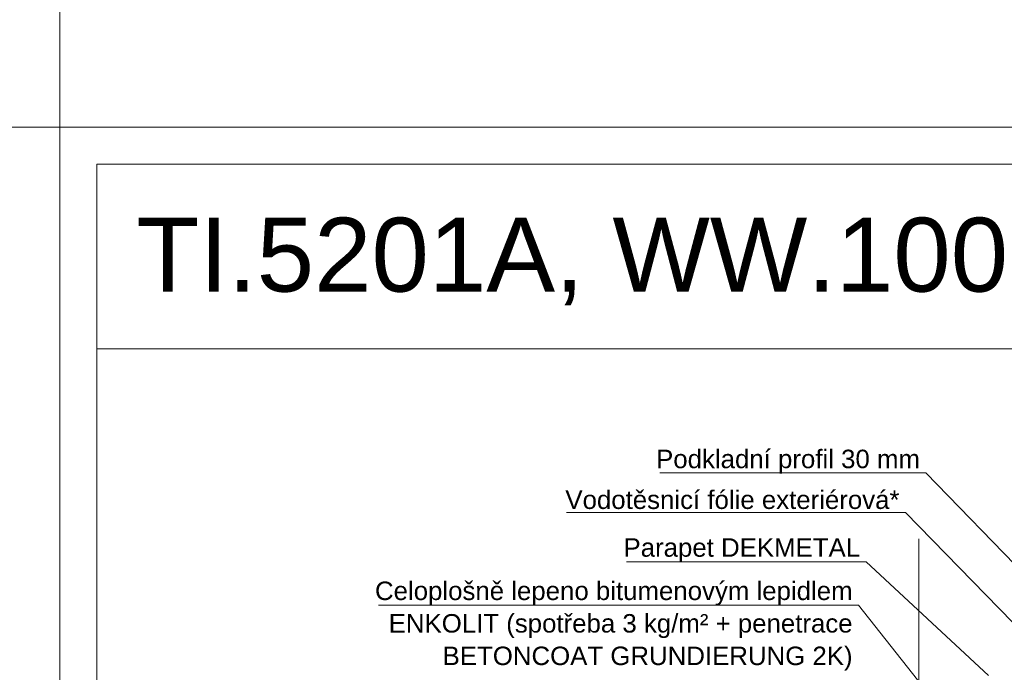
# Model space of a CAD drawing. Header units: millimetres. Extents: x -456324 to -444643, y 41194 to 44766.
# Tile 8 of 23: x -455345 to -454679, y 43237 to 43679. Entities that reach past the tile are written whole.
import ezdxf
from ezdxf.xclip import XClip

# ---------------------------------------------------------------- set-up
doc = ezdxf.new("R2010")
doc.units = ezdxf.units.MM
doc.header["$MEASUREMENT"] = 0
doc.header["$XCLIPFRAME"] = 0
for name, color, linetype in [('POHLED ZÁPADNÍ_1__K EXPEDICI', 7, 'Continuous'), ('POHLED ZÁPADNÍ_1__ZÁHLAVÍ', 7, 'Continuous'), ('POHLED ZÁPADNÍ_1_DEK_KÓTY', 7, 'Continuous'), ('POHLED ZÁPADNÍ_1_DEK_POPIS', 7, 'Continuous'), ('POHLED ZÁPADNÍ_1_DEK_SLABA', 7, 'Continuous'), ('POHLED ZÁPADNÍ_1_moje-rastr-pozn', 7, 'Continuous')]:
    doc.layers.add(name, color=color, linetype=linetype)
doc.styles.add('GENEROVANÝ_STYL_1', font='txt')

# ---------------------------------------------------------------- blocks, each defined once
blk = doc.blocks.new('Kresba_1_1', base_point=(-458293.76, 41579.19))
at = {"layer": 'POHLED ZÁPADNÍ_1__K EXPEDICI', "color": 3, "linetype": 'Continuous', "lineweight": 18, "flags": 128}
blk.add_lwpolyline([(-455317.69, 43606.19), (-453832.69, 43606.19), (-453832.69, 41506.19), (-455317.69, 41506.19)], close=True, dxfattribs=at)
at = {"layer": 'POHLED ZÁPADNÍ_1_DEK_KÓTY', "color": 6, "linetype": 'Continuous', "lineweight": 18}
for p, q in [((-454733.72, 43372.18), (-454911.68, 43372.18)), ((-454731.72, 43372.18), (-454733.72, 43372.18)), ((-454599.2, 43235.56), (-454731.72, 43372.18)), ((-454747.54, 43345.54), (-454974.81, 43345.54)), ((-454745.54, 43345.54), (-454747.54, 43345.54)), ((-454618.02, 43214.75), (-454745.54, 43345.54)), ((-454774.22, 43312.04), (-454934.25, 43312.04)), ((-454772.22, 43312.04), (-454774.22, 43312.04)), ((-454689.38, 43235.05), (-454772.22, 43312.04)), ((-454779.31, 43282.74), (-455102.24, 43282.74)), ((-454777.31, 43282.74), (-454779.31, 43282.74)), ((-454722.08, 43213.03), (-454777.31, 43282.74))]:
    blk.add_line(p, q, dxfattribs=at)
at = {"layer": 'POHLED ZÁPADNÍ_1_DEK_POPIS', "color": 6, "linetype": 'Continuous', "lineweight": 18}
blk.add_line((-455292.69, 43456.19), (-453857.69, 43456.19), dxfattribs=at)
at = {"layer": 'POHLED ZÁPADNÍ_1_DEK_POPIS', "color": 6, "linetype": 'Continuous', "lineweight": 18, "flags": 128}
blk.add_lwpolyline([(-455292.69, 43581.19), (-453857.69, 43581.19), (-453857.69, 41531.19), (-455292.69, 41531.19)], close=True, dxfattribs=at)
at = {"layer": 'POHLED ZÁPADNÍ_1_DEK_SLABA', "color": 153, "linetype": 'Continuous', "lineweight": 18}
blk.add_line((-454736.42, 43228), (-454736.4, 43327.66), dxfattribs=at)
at = {"layer": 'POHLED ZÁPADNÍ_1_moje-rastr-pozn', "color": 241, "linetype": 'Continuous', "lineweight": 18}
for p, q in [((-455317.69, 44766.34), (-455317.69, 41194.19)), ((-456324.45, 43606.19), (-453597.59, 43606.19))]:
    blk.add_line(p, q, dxfattribs=at)
at = {"layer": 'POHLED ZÁPADNÍ_1__ZÁHLAVÍ', "color": 6, "linetype": 'Continuous', "lineweight": 18, "insert": (-455266.04, 43515.27), "char_height": 50, "attachment_point": 4, "style": 'GENEROVANÝ_STYL_1'}
blk.add_mtext('\\A1;{\\pql;\\fArial|b0|i0|c238|p38;TI.5201A, WW.1002A}', dxfattribs=at)
at = {"layer": 'POHLED ZÁPADNÍ_1_DEK_KÓTY', "color": 6, "linetype": 'Continuous', "lineweight": 18, "char_height": 12.5, "attachment_point": 3, "style": 'GENEROVANÝ_STYL_1'}
for s, insert in [('\\A1;{\\pqr;\\fArial|b0|i0|c238|p38;Podkladní profil 30 mm}', (-454735.72, 43387.93)), ('\\A1;{\\pqr;\\fArial|b0|i0|c238|p38;Vodotěsnicí fólie exteriérová*}', (-454749.54, 43360.33)), ('\\A1;{\\pqr;\\fArial|b0|i0|c238|p38;Parapet DEKMETAL}', (-454776.22, 43328))]:
    blk.add_mtext(s, dxfattribs=dict(at, insert=insert))
at = {"layer": 'POHLED ZÁPADNÍ_1_DEK_KÓTY', "color": 6, "linetype": 'Continuous', "lineweight": 18, "insert": (-454781.31, 43298.7), "char_height": 12.5, "width": 333.1389, "attachment_point": 3, "line_spacing_factor": 1.05614, "style": 'GENEROVANÝ_STYL_1'}
blk.add_mtext('\\A1;{\\pqr;\\fArial|b0|i0|c238|p38;Celoplošně lepeno bitumenovým lepidlem \\fArial|b0|i0|c238|p38;ENKOLIT (spotřeba 3 kg/m² + penetrace \\fArial|b0|i0|c238|p38;BETONCOAT GRUNDIERUNG 2K)}', dxfattribs=at)

msp = doc.modelspace()

# ---------------------------------------------------------------- block references
at = {"color": 9, "linetype": 'Continuous', "lineweight": 13}
ref = msp.add_blockref('Kresba_1_1', (-458293.76, 41579.19), dxfattribs=at)
XClip(ref).set_block_clipping_path([(-456324.4506340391, 41194.190298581), (-453597.5864013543, 44766.3417775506)])

doc.saveas('drawing.dxf')
